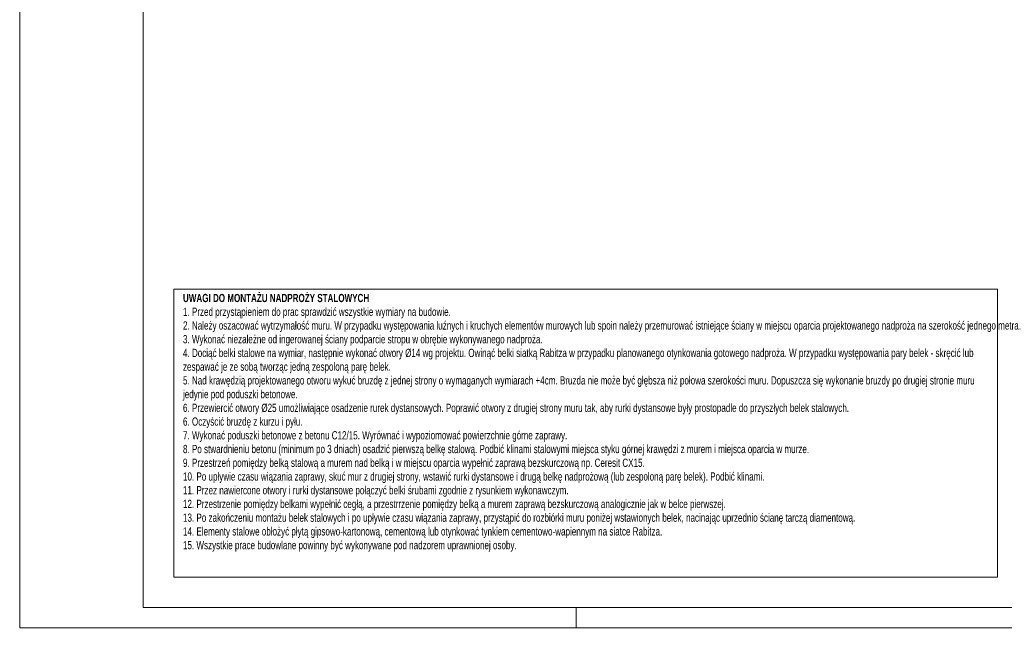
# Model space of a CAD drawing. Header units: millimetres. Extents: x 11149 to 111407, y -107619 to -23630.
# Tile 64 of 245: x 19702 to 20299, y -36106 to -35733. Entities that reach past the tile are written whole.
import ezdxf

# ---------------------------------------------------------------- set-up
doc = ezdxf.new("R2010")
doc.units = ezdxf.units.MM
doc.header["$LTSCALE"] = 2
doc.layers.get('0').update_dxf_attribs({"plot": 0})
doc.layers.add('e-cad_opisy', color=7, linetype='Continuous', lineweight=9)
doc.styles.add('e-cad_1', font='arial.ttf', dxfattribs={"width": 0.7})

# ---------------------------------------------------------------- blocks, each defined once
blk = doc.blocks.new('A3_poziom')
at = {"ltscale": 0.8}
blk.add_line((135, 0), (135, 5), dxfattribs=at)
for points in [[(0, 0), (420, 0), (420, 297), (0, 297)], [(30, 5), (415, 5), (415, 292), (30, 292)]]:
    blk.add_lwpolyline(points, close=True)

msp = doc.modelspace()

# ---------------------------------------------------------------- linework, layer by layer
at = {"layer": 'e-cad_opisy', "color": 9, "linetype": 'Continuous', "ltscale": 4}
msp.add_lwpolyline([(19795.29, -35896.92), (20295.12, -35896.92), (20295.12, -36071.63), (19795.29, -36071.63)], close=True, dxfattribs=at)

# ---------------------------------------------------------------- block references
at = {"layer": 'e-cad_opisy', "ltscale": 0.02, "xscale": 2.5, "yscale": 2.5, "zscale": 2.5}
msp.add_blockref('A3_poziom', (19701.87, -36102.55), dxfattribs=at)

# ---------------------------------------------------------------- texts
at = {"layer": 'e-cad_opisy', "ltscale": 4, "insert": (19800.93, -35899.72), "char_height": 5, "width": 491.6675, "attachment_point": 1, "style": 'e-cad_1'}
msp.add_mtext('{\\fArial|b1|i0|c238|p34;UWAGI DO MONTAŻU NADPROŻY STALOWYCH\\P\\fArial|b0|i0|c238|p34;\\H1.000001x;1. Przed przystąpieniem do prac sprawdzić wszystkie wymiary na budowie.\\P2. Należy oszacować wytrzymałość muru. W przypadku występowania luźnych i kruchych elementów murowych lub spoin należy przemurować istniejące ściany w miejscu oparcia projektowanego nadproża na szerokość jednego metra.\\P3. Wykonać niezależne od ingerowanej ściany podparcie stropu w obrębie wykonywanego nadproża.\\P4. Dociąć belki stalowe na wymiar, następnie wykonać otwory %%C14 wg projektu. Owinąć belki siatką Rabitza w przypadku planowanego otynkowania gotowego nadproża. W przypadku występowania pary belek - skręcić lub zespawać je ze sobą tworząc jedną zespoloną parę belek.\\P5. Nad krawędzią projektowanego otworu wykuć bruzdę z jednej strony o wymaganych wymiarach +4cm. Bruzda nie może być głębsza niż połowa szerokości muru. Dopuszcza się wykonanie bruzdy po drugiej stronie muru jedynie pod poduszki betonowe.\\P6. Przewiercić otwory %%C25 umożliwiające osadzenie rurek dystansowych. Poprawić otwory z drugiej strony muru tak, aby rurki dystansowe były prostopadle do przyszłych belek stalowych.\\P6. Oczyścić bruzdę z kurzu i pyłu.\\P7. Wykonać poduszki betonowe z betonu C12/15. Wyrównać i wypoziomować powierzchnie górne zaprawy.\\P8. Po stwardnieniu betonu (minimum po 3 dniach) osadzić pierwszą belkę stalową. Podbić klinami stalowymi miejsca styku górnej krawędzi z murem i miejsca oparcia w murze.\\P9. Przestrzeń pomiędzy belką stalową a murem nad belką i w miejscu oparcia wypełnić zaprawą bezskurczową np. Ceresit CX15.\\P10. Po upływie czasu wiązania zaprawy, skuć mur z drugiej strony, wstawić rurki dystansowe i drugą belkę nadprożową (lub zespoloną parę belek). Podbić klinami.\\P11. Przez nawiercone otwory i rurki dystansowe połączyć belki śrubami zgodnie z rysunkiem wykonawczym.\\P12. Przestrzenie pomiędzy belkami wypełnić cegłą, a przestrrzenie pomiędzy belką a murem zaprawą bezskurczową analogicznie jak w belce pierwszej.\\P13. Po zakończeniu montażu belek stalowych i po upływie czasu wiązania zaprawy, przystąpić do rozbiórki muru poniżej wstawionych belek, nacinając uprzednio ścianę tarczą diamentową. \\P14. Elementy stalowe obłożyć płytą gipsowo-kartonową, cementową lub otynkować tynkiem cementowo-wapiennym na siatce Rabitza.\\P15. Wszystkie prace budowlane powinny być wykonywane pod nadzorem uprawnionej osoby.^I}', dxfattribs=at)

doc.saveas('drawing.dxf')
